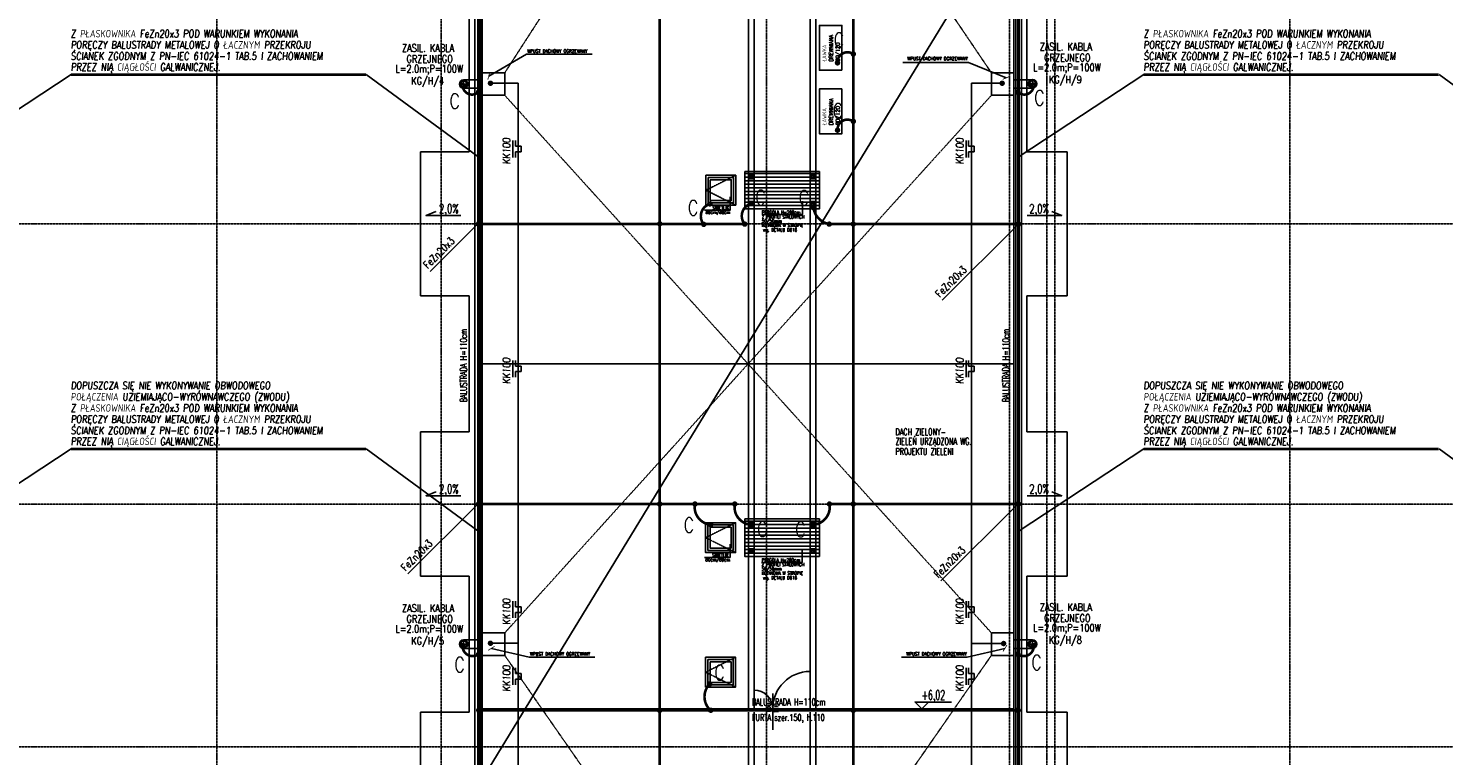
# Model space of a CAD drawing. Extents: x 3880 to 129921, y -116796 to -57711.
# Tile 25 of 110: x 12420 to 16207, y -100735 to -98788. Entities that reach past the tile are written whole.
import ezdxf
from ezdxf.enums import TextEntityAlignment as Align

# ---------------------------------------------------------------- set-up
doc = ezdxf.new("R2010")
doc.units = 0
doc.header["$LTSCALE"] = 2
for name, pattern in [('CENTER', [2, 1.25, -0.25, 0.25, -0.25]), ('DASHED', [0.75, 0.5, -0.25]), ('DASHED2', [0.375, 0.25, -0.125]), ('DIVIDE2', [0.625, 0.25, -0.125, 0, -0.125, 0, -0.125])]:
    doc.linetypes.add(name, pattern=pattern)
doc.layers.get('0').update_dxf_attribs({"color": 101, "linetype": 'CONTINUOUS'})
for name, color, linetype in [('E35', 6, 'CONTINUOUS'), ('E50', 3, 'CONTINUOUS'), ('Ele-balustrada', 114, 'CONTINUOUS'), ('Ins-wod', 152, 'CONTINUOUS'), ('Okn-opis', 51, 'CONTINUOUS'), ('Opis-rzedne', 52, 'CONTINUOUS'), ('Opis-spadki', 61, 'CONTINUOUS'), ('Os-osie glowne', 1, 'CENTER'), ('Sc-metal', 141, 'CONTINUOUS'), ('Sch-opis', 51, 'CONTINUOUS'), ('W-idok', 9, 'CONTINUOUS'), ('W-idok nad', 5, 'DASHED2'), ('Wyp-meble', 155, 'CONTINUOUS')]:
    doc.layers.add(name, color=color, linetype=linetype)
doc.styles.add('dwg_opis podstawowy', font='romans.shx', dxfattribs={"width": 0.9})
doc.styles.add('ROMANS', font='romans', dxfattribs={"width": 0.85})
doc.dimstyles.new('CHMIELNA', dxfattribs={"dimscale": 3.5, "dimtxt": 4, "dimasz": 1.5, "dimexe": 3, "dimexo": 0, "dimgap": 1, "dimtad": 1, "dimdec": 1, "dimrnd": 0.5, "dimzin": 12, "dimdsep": 46, "dimtxsty": 'ROMANS', "dimblk": 'DIMTICK', "dimcen": 0.09, "dimse1": 1, "dimse2": 1, "dimclrd": 143, "dimclrt": 53, "dimadec": 0, "dimazin": 0, "dimtfac": 1, "dimtdec": 1, "dimtix": 1, "dimtmove": 2, "dimatfit": 2, "dimldrblk": 'ARCHTICK', "dimfxl": 0, "dimtolj": 1, "dimtzin": 0, "dimarcsym": 0})

# ---------------------------------------------------------------- blocks, each defined once
blk = doc.blocks.new('_DSKJGJKLJGFH')
at = {"ltscale": 25}
blk.add_line((0, 0), (0, -62.2), dxfattribs=at)
at = {"ltscale": 25, "style": 'ROMANS', "width": 0.7}
for tag, p in [('Szer.', (-5.7, -29.2)), ('Wys.', (15.1, -30))]:
    blk.add_attdef(tag, text='', height=12, rotation=90, dxfattribs=at).set_placement(p, align=Align.CENTER)
blk = doc.blocks.new('dwg_kota arch 50')
blk.add_lwpolyline([(39.75, 9), (-9, 9), (0, 0), (9, 9)])
at = {"style": 'dwg_opis podstawowy', "width": 0.6}
blk.add_attdef('KOTA_ARCH', text='', height=12.75, dxfattribs=at).set_placement((15.375, 8.25), align=Align.BOTTOM_CENTER)
blk = doc.blocks.new('_kdjkgjksjhgkfhh')
for p, q in [((-11.2, 0), (11.2, 0)), ((0, 11.2), (0, -11.2))]:
    blk.add_line(p, q)
for radius in [11.3, 8.25]:
    blk.add_circle((0, 0), radius)
blk = doc.blocks.new('SPADKI')
at = {"ltscale": 25}
blk.add_lwpolyline([(0, 0), (0, -70), (-8, -50), (-8, -50)], dxfattribs=at)
at = {"ltscale": 25, "style": 'ROMANS', "width": 0.7}
blk.add_attdef('SP%', text='', height=18, rotation=90, dxfattribs=at).set_placement((-4.9, -24), align=Align.CENTER)
blk = doc.blocks.new('DIMTICK')
for p, q in [((-1, 0), (1, 0)), ((0, 1), (0, -1))]:
    blk.add_line(p, q)
at = {"const_width": 0.141}
blk.add_lwpolyline([(0.71, 0.71), (-0.71, -0.71)], dxfattribs=at)
blk = doc.blocks.new('A$C396C56EA')
at = {"layer": 'E35'}
for p, q in [((0, 0), (45, 0)), ((0, -6.9), (15, -6.9)), ((15, -6.9), (15, -21.9)), ((15, -21.9), (30, -21.9)), ((30, -21.9), (30, -6.9)), ((30, -6.9), (45, -6.9))]:
    blk.add_line(p, q, dxfattribs=at)

msp = doc.modelspace()

# ---------------------------------------------------------------- hatches: boundary and pattern name
at = {"layer": 'W-idok'}
h = msp.add_hatch(dxfattribs=at)
h.set_pattern_fill('ANSI31', color=256, scale=3, angle=135, style=0)
h.set_pattern_definition([(180, (-41333.156, 930.781), (-2e-15, -9.525), [])])
h.paths.add_polyline_path([(14336.673, -99171.302), (14336.673, -99271.302), (14536.391, -99271.302), (14536.391, -99171.302)])
h = msp.add_hatch(dxfattribs=at)
h.set_pattern_fill('ANSI31', color=256, scale=3, angle=135, style=0)
h.set_pattern_definition([(180, (-41333.156, 0.781), (-2e-15, -9.525), [])])
h.paths.add_polyline_path([(14336.673, -100101.302), (14336.673, -100201.302), (14536.391, -100201.302), (14536.391, -100101.302)])

# ---------------------------------------------------------------- linework, layer by layer
at = {"layer": 'E35'}
for p, q in [((20306.701, -89854.952), (3879.746, -116795.688)), ((12201.173, -99130.901), (12534.577, -98911.92)), ((13622.673, -99130.901), (13324.284, -98911.92)), ((15071.173, -99130.901), (15404.577, -98911.92)), ((16492.673, -99130.901), (16194.284, -98911.92)), ((13495.505, -99438.648), (13624.673, -99309.48)), ((13495.505, -99438.648), (13624.673, -99309.48)), ((14865.222, -99515.71), (15068.816, -99312.117)), ((14865.222, -99515.71), (15068.816, -99312.117)), ((12201.173, -100132.875), (12534.577, -99913.894)), ((13622.673, -100132.875), (13324.284, -99913.894)), ((15071.173, -100132.875), (15404.577, -99913.894)), ((16492.673, -100132.875), (16194.284, -99913.894)), ((13435.937, -100248.216), (13624.673, -100059.48)), ((13435.937, -100248.216), (13624.673, -100059.48)), ((14861.63, -100266.666), (15068.816, -100059.48)), ((14861.63, -100266.666), (15068.816, -100059.48))]:
    msp.add_line(p, q, dxfattribs=at)
at = {"layer": 'E35', "lineweight": 40}
for p, q in [((12534.577, -98911.92), (13322.946, -98911.92)), ((15404.577, -98911.92), (16192.946, -98911.92)), ((12534.577, -99913.894), (13322.946, -99913.894)), ((15404.577, -99913.894), (16192.946, -99913.894))]:
    msp.add_line(p, q, dxfattribs=at)
at = {"layer": 'E50'}
for p, q in [((13730.826, -98935.027), (13656.006, -98935.027)), ((13730.826, -98935.027), (13730.826, -101835.857)), ((14943.075, -98935.027), (14943.075, -101835.857)), ((14943.075, -98935.027), (15025.381, -98935.027)), ((13730.826, -100434.027), (13656.006, -100434.027)), ((14943.075, -100434.682), (15029.323, -100434.682))]:
    msp.add_line(p, q, dxfattribs=at)
at = {"layer": 'E50', "linetype": 'DIVIDE2', "ltscale": 70, "const_width": 7}
for points in [[(13624.673, -97811.302), (13624.673, -101561.302)], [(15068.816, -97811.302), (15068.816, -101561.302)]]:
    msp.add_lwpolyline(points, dxfattribs=at)
at = {"layer": 'E50', "const_width": 7}
for points in [[(14109.261, -97811.302), (14109.261, -101403.719)], [(14627.191, -97811.302), (14627.191, -102333.302)], [(13624.673, -99312.117), (14336.728, -99312.117)], [(14563.199, -99312.117), (15068.816, -99312.117)], [(13624.673, -100061.302), (14310.158, -100061.302)], [(14563.469, -100061.302), (15068.816, -100061.302)], [(13624.673, -100613.302), (15068.816, -100613.302)]]:
    msp.add_lwpolyline(points, dxfattribs=at)
for points in [[(14584.942, -98880.442, -0.62921088), (14626.742, -98856.92, -2.21832926)], [(13581.953, -98940.232, 0.65422817), (13624.223, -98958.702, 2.21832926)], [(15109.893, -98940.232, -0.65422817), (15067.622, -98958.702, -2.21832926)], [(14584.942, -99060.754, -0.62921088), (14626.742, -99037.231, -2.21832926)], [(14227.211, -99312.706, -0.53312622), (14243.088, -99258.37, -2.21832926)], [(14336.728, -99312.117, -0.53312622), (14352.605, -99257.781, -2.21832926)], [(14520.449, -99267.501, 0.32196482), (14562.249, -99312.156, -2.21832926)], [(14203.462, -100061.26, 0.43553266), (14245.261, -100116.525, 2.21832926)], [(14310.165, -100061.26, 0.43553266), (14351.965, -100116.525, 2.21832926)], [(14563.461, -100061.26, -0.43553266), (14521.662, -100116.525, -2.21832926)], [(13581.953, -100440.232, 0.62554956), (13624.223, -100463.485, 2.21832926)], [(15109.893, -100440.232, -0.62554956), (15067.622, -100463.485, -2.21832926)], [(14243.099, -100542.781, 0.4275143), (14245.261, -100613.34, 2.21832926)]]:
    msp.add_lwpolyline(points, format="xyb", dxfattribs=at)
for points in [[(14627.191, -98860.631, 1), (14627.191, -98853.131, 1)], [(14584.942, -98884.192, -1), (14584.942, -98876.692, -1)], [(13581.953, -98943.982, -1), (13581.953, -98936.482, -1)], [(15021.631, -98935.027, -1), (15029.131, -98935.027, -1)], [(15109.893, -98943.982, 1), (15109.893, -98936.482, 1)], [(13624.673, -98962.413, 1), (13624.673, -98954.913, 1)], [(15067.173, -98962.413, -1), (15067.173, -98954.913, -1)], [(14627.191, -99040.943, 1), (14627.191, -99033.443, 1)], [(14584.942, -99064.504, -1), (14584.942, -99057.004, -1)], [(14246.265, -99260.34, 1), (14240.412, -99255.651, 1)], [(14355.783, -99259.751, 1), (14349.93, -99255.062, 1)], [(14520.449, -99271.251, -1), (14520.449, -99263.751, -1)], [(14109.261, -99315.052, -1), (14109.261, -99307.552, -1)], [(14230.137, -99315.051, -1), (14224.284, -99310.361, -1)], [(14339.655, -99314.462, -1), (14333.802, -99309.772, -1)], [(14562.698, -99315.867, 1), (14562.698, -99308.367, 1)], [(14623.441, -99312.117, -1), (14630.941, -99312.117, -1)], [(15065.066, -99312.117, -1), (15072.566, -99312.117, -1)], [(13620.923, -100061.302, -1), (13628.423, -100061.302, -1)], [(14105.511, -100061.302, -1), (14113.011, -100061.302, -1)], [(14203.462, -100065.01, -1), (14203.462, -100057.51, -1)], [(14310.165, -100065.01, -1), (14310.165, -100057.51, -1)], [(14563.461, -100065.01, 1), (14563.461, -100057.51, 1)], [(14623.441, -100061.302, -1), (14630.941, -100061.302, -1)], [(15065.066, -100061.302, -1), (15072.566, -100061.302, -1)], [(14245.711, -100120.237, 1), (14245.711, -100112.737, 1)], [(14352.414, -100120.237, 1), (14352.414, -100112.737, 1)], [(14521.212, -100120.237, -1), (14521.212, -100112.737, -1)], [(13581.953, -100443.982, -1), (13581.953, -100436.482, -1)], [(15025.573, -100434.682, -1), (15033.073, -100434.682, -1)], [(15109.893, -100443.982, 1), (15109.893, -100436.482, 1)], [(13624.673, -100467.197, 1), (13624.673, -100459.697, 1)], [(15067.173, -100467.197, -1), (15067.173, -100459.697, -1)], [(14243.099, -100546.531, -1), (14243.099, -100539.031, -1)], [(14105.511, -100613.302, -1), (14113.011, -100613.302, -1)], [(14245.711, -100617.052, 1), (14245.711, -100609.552, 1)], [(14623.441, -100613.302, -1), (14630.941, -100613.302, -1)]]:
    msp.add_lwpolyline(points, format="xyb", close=True, dxfattribs=at)
at = {"layer": 'E50', "ltscale": 15, "const_width": 7}
for points in [[(13656.597, -98938.776, 1), (13656.415, -98931.279, 1)], [(13624.764, -99315.051, 1), (13624.582, -99307.553, 1)], [(13656.597, -100437.776, 1), (13656.415, -100430.279, 1)], [(13625.264, -100617.051, 1), (13625.082, -100609.553, 1)], [(15067.764, -100617.051, 1), (15067.582, -100609.553, 1)]]:
    msp.add_lwpolyline(points, format="xyb", close=True, dxfattribs=at)
at = {"layer": 'Ele-balustrada'}
for points in [[(12197.173, -101563.302), (13626.673, -101563.302), (13626.673, -97836.302)], [(12201.173, -101559.302), (13622.673, -101559.302), (13622.673, -97836.302)], [(15067.173, -101563.302), (15067.173, -97836.302)], [(15071.173, -101559.302), (15071.173, -97836.302)], [(14511.673, -100609.302), (14511.673, -100509.302)], [(14361.673, -100609.302), (14361.673, -100559.302)], [(14411.673, -100665.229), (14411.673, -100568.397)], [(13636.515, -100609.302), (15054.83, -100609.302)], [(13636.515, -100613.302), (15054.83, -100613.302)]]:
    msp.add_lwpolyline(points, dxfattribs=at)
for centre, radius, start, end in [((14511.673, -100609.302), 100, 90, 180), ((14361.673, -100609.302), 50, 0, 90)]:
    msp.add_arc(centre, radius, start, end, dxfattribs=at)
at = {"layer": 'Os-osie glowne'}
for points in [[(12924.673, -102606.302), (12924.673, -96629.302)], [(13524.673, -102606.302), (13524.673, -96629.302)], [(13624.673, -102606.302), (13624.673, -96629.302)], [(14394.673, -102606.302), (14394.673, -96629.302)], [(15044.673, -102606.302), (15044.673, -96629.302)], [(15144.673, -102606.302), (15144.673, -96629.302)], [(15166.673, -102606.302), (15166.673, -96629.302)], [(15794.673, -102606.302), (15794.673, -96629.302)], [(6322.673, -99311.302), (18589.673, -99311.302)], [(6322.673, -100061.302), (18589.673, -100061.302)], [(6322.673, -100711.302), (18589.673, -100711.302)]]:
    msp.add_lwpolyline(points, dxfattribs=at)
at = {"layer": 'Sc-metal'}
for points in [[(14349.173, -99181.302), (14349.173, -99191.302), (14359.173, -99191.302), (14359.173, -99181.302)], [(14523.891, -99181.302), (14523.891, -99191.302), (14513.891, -99191.302), (14513.891, -99181.302)], [(14349.173, -99261.302), (14349.173, -99251.302), (14359.173, -99251.302), (14359.173, -99261.302)], [(14523.891, -99261.302), (14523.891, -99251.302), (14513.891, -99251.302), (14513.891, -99261.302)], [(14349.173, -100111.302), (14349.173, -100121.302), (14359.173, -100121.302), (14359.173, -100111.302)], [(14523.891, -100111.302), (14523.891, -100121.302), (14513.891, -100121.302), (14513.891, -100111.302)], [(14349.173, -100191.302), (14349.173, -100181.302), (14359.173, -100181.302), (14359.173, -100191.302)], [(14523.891, -100191.302), (14523.891, -100181.302), (14513.891, -100181.302), (14513.891, -100191.302)]]:
    msp.add_lwpolyline(points, close=True, dxfattribs=at)
for points in [[(14349.173, -99181.302), (14359.173, -99191.302)], [(14359.173, -99181.302), (14349.173, -99191.302)], [(14523.891, -99181.302), (14513.891, -99191.302)], [(14513.891, -99181.302), (14523.891, -99191.302)], [(14349.173, -99261.302), (14359.173, -99251.302)], [(14359.173, -99261.302), (14349.173, -99251.302)], [(14523.891, -99261.302), (14513.891, -99251.302)], [(14513.891, -99261.302), (14523.891, -99251.302)], [(14349.173, -100111.302), (14359.173, -100121.302)], [(14359.173, -100111.302), (14349.173, -100121.302)], [(14523.891, -100111.302), (14513.891, -100121.302)], [(14513.891, -100111.302), (14523.891, -100121.302)], [(14349.173, -100191.302), (14359.173, -100181.302)], [(14359.173, -100191.302), (14349.173, -100181.302)], [(14523.891, -100191.302), (14513.891, -100181.302)], [(14513.891, -100191.302), (14523.891, -100181.302)]]:
    msp.add_lwpolyline(points, dxfattribs=at)
at = {"layer": 'Sch-opis'}
for points in [[(14229.377, -99274.378), (14298.114, -99274.378), (14298.114, -99238.736)], [(14382.142, -99286.683), (14491.114, -99286.683), (14491.114, -99251.04)], [(14228.877, -100204.378), (14297.614, -100204.378), (14297.614, -100168.736)], [(14381.642, -100217.464), (14490.614, -100217.464), (14490.614, -100181.822)]]:
    msp.add_lwpolyline(points, dxfattribs=at)
at = {"layer": 'W-idok'}
for p, q in [((13614.673, -97836.302), (13614.673, -101551.302)), ((13629.673, -97836.302), (13629.673, -101566.302)), ((13634.673, -97836.302), (13634.673, -101571.302)), ((15056.673, -101571.302), (15056.673, -97836.302)), ((15061.673, -101566.302), (15061.673, -97836.302)), ((15076.673, -101551.302), (15076.673, -97836.302)), ((13599.673, -98754.302), (13599.673, -99118.302)), ((15091.673, -99118.302), (15091.673, -98754.302)), ((13477.173, -99118.302), (13469.673, -99118.302)), ((13469.673, -99118.302), (13469.673, -99504.302)), ((13599.673, -99118.302), (13477.173, -99118.302)), ((15199.673, -99118.302), (15091.673, -99118.302)), ((15199.673, -99504.302), (15199.673, -99118.302)), ((13469.673, -99504.302), (13599.673, -99504.302)), ((13599.673, -99504.302), (13599.673, -99868.302)), ((15091.673, -99868.302), (15091.673, -99504.302)), ((15091.673, -99504.302), (15199.673, -99504.302)), ((13599.673, -99868.302), (13469.673, -99868.302)), ((13469.673, -99868.302), (13469.673, -100254.302)), ((15199.673, -99868.302), (15091.673, -99868.302)), ((15199.673, -100254.302), (15199.673, -99868.302)), ((13469.673, -100254.302), (13599.673, -100254.302)), ((13599.673, -100254.302), (13599.673, -100618.302)), ((15091.673, -100618.302), (15091.673, -100254.302)), ((15091.673, -100254.302), (15199.673, -100254.302)), ((13599.673, -100618.302), (13469.673, -100618.302)), ((13469.673, -100618.302), (13469.673, -101004.302)), ((15199.673, -100618.302), (15091.673, -100618.302)), ((15199.673, -101004.302), (15199.673, -100618.302))]:
    msp.add_line(p, q, dxfattribs=at)
for points in [[(14526.673, -97836.302), (14526.673, -98913.444)], [(14511.673, -97838.802), (14511.673, -100609.302)], [(14346.673, -98205.302), (14346.673, -98833.758)], [(14361.673, -98190.302), (14361.673, -100609.302)], [(14346.673, -98833.758), (14346.673, -100609.302)], [(13584.673, -98926.052), (13634.673, -98926.052)], [(14526.673, -98913.444), (14526.673, -100609.302)], [(15106.673, -98926.052), (15056.673, -98926.052)], [(13584.673, -98948.552), (13634.673, -98948.552)], [(15106.673, -98948.552), (15056.673, -98948.552)], [(14336.673, -99171.302), (14336.673, -99271.302), (14536.391, -99271.302), (14536.391, -99171.302), (14336.673, -99171.302)], [(14336.673, -100101.302), (14336.673, -100201.302), (14536.391, -100201.302), (14536.391, -100101.302), (14336.673, -100101.302)], [(13584.673, -100425.052), (13634.673, -100425.052)], [(13584.673, -100447.552), (13634.673, -100447.552)], [(15106.673, -100425.052), (15056.673, -100425.052)], [(15106.673, -100447.552), (15056.673, -100447.552)], [(14346.673, -100618.302), (14346.673, -101403.302)], [(14361.673, -100618.302), (14361.673, -101571.302)], [(14511.673, -100618.302), (14511.673, -101571.302)], [(14526.673, -100618.302), (14526.673, -101403.302)]]:
    msp.add_lwpolyline(points, dxfattribs=at)
at = {"layer": 'W-idok', "linetype": 'DASHED'}
for points in [[(13694.673, -98907.302), (14157.673, -98190.302)], [(14996.673, -98907.302), (14511.673, -98190.302)], [(14345.673, -99686.302), (13694.673, -98967.302)], [(14996.673, -98967.302), (14345.673, -99686.302)], [(13634.673, -99686.302), (15056.673, -99686.302)], [(13694.673, -100406.302), (14345.673, -99686.302)], [(14345.673, -99686.302), (14996.673, -100406.302)], [(14345.673, -101403.302), (13694.673, -100466.302)], [(14996.673, -100466.302), (14345.673, -101403.302)]]:
    msp.add_lwpolyline(points, dxfattribs=at)
at = {"layer": 'W-idok'}
for points in [[(13634.673, -98907.302), (13694.673, -98907.302), (13694.673, -98967.302), (13634.673, -98967.302)], [(15056.673, -98907.302), (14996.673, -98907.302), (14996.673, -98967.302), (15056.673, -98967.302)], [(14232.673, -99181.302), (14312.673, -99181.302), (14312.673, -99261.302), (14232.673, -99261.302)], [(14238.673, -99187.302), (14306.673, -99187.302), (14306.673, -99255.302), (14238.673, -99255.302)], [(14244.673, -99193.302), (14300.673, -99193.302), (14300.673, -99249.302), (14244.673, -99249.302)], [(14232.173, -100111.302), (14312.173, -100111.302), (14312.173, -100191.302), (14232.173, -100191.302)], [(14238.173, -100117.302), (14306.173, -100117.302), (14306.173, -100185.302), (14238.173, -100185.302)], [(14244.173, -100123.302), (14300.173, -100123.302), (14300.173, -100179.302), (14244.173, -100179.302)], [(13634.673, -100406.302), (13694.673, -100406.302), (13694.673, -100466.302), (13634.673, -100466.302)], [(15056.673, -100406.302), (14996.673, -100406.302), (14996.673, -100466.302), (15056.673, -100466.302)], [(14232.173, -100471.302), (14312.173, -100471.302), (14312.173, -100551.302), (14232.173, -100551.302)], [(14238.173, -100477.302), (14306.173, -100477.302), (14306.173, -100545.302), (14238.173, -100545.302)], [(14244.173, -100483.302), (14300.173, -100483.302), (14300.173, -100539.302), (14244.173, -100539.302)]]:
    msp.add_lwpolyline(points, close=True, dxfattribs=at)
at = {"layer": 'W-idok nad'}
for points in [[(14312.673, -99181.302), (14232.673, -99221.302), (14312.673, -99261.302)], [(14312.173, -100111.302), (14232.173, -100151.302), (14312.173, -100191.302)], [(14312.173, -100471.302), (14232.173, -100511.302), (14312.173, -100551.302)]]:
    msp.add_lwpolyline(points, dxfattribs=at)
at = {"layer": 'Wyp-meble'}
for points in [[(14596.673, -98900.172), (14536.673, -98900.172), (14536.673, -98780.172), (14596.673, -98780.172)], [(14596.673, -98950.172), (14536.673, -98950.172), (14536.673, -99070.172), (14596.673, -99070.172)]]:
    msp.add_lwpolyline(points, close=True, dxfattribs=at)

# ---------------------------------------------------------------- block references
at = {"layer": 'E35', "xscale": -1, "rotation": 90}
for p in [(13716.469, -99088.597), (14928.717, -99088.597), (13716.469, -99676.89), (14928.717, -99676.89), (13716.469, -100321.287), (14928.717, -100321.287), (13716.469, -100500.099), (14928.717, -100500.099)]:
    msp.add_blockref('A$C396C56EA', p, dxfattribs=at)
at = {"layer": 'Ins-wod'}
for p in [(13584.673, -98937.302), (15106.673, -98936.302), (13584.673, -100436.302), (15106.673, -100436.302)]:
    msp.add_blockref('_kdjkgjksjhgkfhh', p, dxfattribs=at)
at = {"layer": 'Okn-opis'}
msp.add_blockref('_DSKJGJKLJGFH', (14411.673, -100578.206), dxfattribs=at).add_auto_attribs({'Szer.': '150', 'Wys.': '110'})
at = {"layer": 'Opis-rzedne', "xscale": 2, "yscale": 2, "zscale": 2}
msp.add_blockref('dwg_kota arch 50', (14810.635, -100609.302), dxfattribs=at).add_auto_attribs({'KOTA_ARCH': '+6,02'})
at = {"layer": 'Opis-spadki', "xscale": 1.320808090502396, "yscale": 1.320808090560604, "zscale": 1.320808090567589, "rotation": 270}
for p in [(13576.855, -99289.208), (13576.855, -100039.208)]:
    msp.add_blockref('SPADKI', p, dxfattribs=at).add_auto_attribs({'SP%': '2,0%'})
at = {"layer": 'Opis-spadki'}
ref = msp.add_blockref('SPADKI', (15092.49, -99289.208), dxfattribs=dict(at, xscale=-1.320808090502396, yscale=1.320808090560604, zscale=1.320808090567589, rotation=90))
ref.add_attrib('SP%', '2,0%', dxfattribs={"layer": '0', "ltscale": 25, "height": 23.7745, "style": 'ROMANS', "width": 0.7}).set_placement((15124.253, -99282.741), align=Align.CENTER)
ref = msp.add_blockref('SPADKI', (15092.49, -100039.208), dxfattribs=dict(at, xscale=-1.320808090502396, yscale=1.320808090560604, zscale=1.320808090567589, rotation=90))
ref.add_attrib('SP%', '2,0%', dxfattribs={"layer": '0', "ltscale": 25, "height": 23.7745, "style": 'ROMANS', "width": 0.7}).set_placement((15124.253, -100032.741), align=Align.CENTER)

# ---------------------------------------------------------------- texts
at = {"layer": 'E35', "lineweight": 40, "style": 'ROMANS', "oblique": 5, "width": 0.8}
for s, p in [('Z PŁASKOWNIKA FeZn20x3 POD WARUNKIEM WYKONANIA', (12533.721, -98812.315)), ('PORĘCZY BALUSTRADY METALOWEJ O ŁACZNYM PRZEKROJU', (12533.721, -98842.315)), ('Z PŁASKOWNIKA FeZn20x3 POD WARUNKIEM WYKONANIA', (15403.721, -98812.315)), ('PORĘCZY BALUSTRADY METALOWEJ O ŁACZNYM PRZEKROJU', (15403.721, -98842.315)), ('ŚCIANEK ZGODNYM Z PN-IEC 61024-1 TAB.5 I ZACHOWANIEM', (12533.721, -98872.315)), ('ŚCIANEK ZGODNYM Z PN-IEC 61024-1 TAB.5 I ZACHOWANIEM', (15403.721, -98872.315)), ('PRZEZ NIĄ CIĄGŁOŚCI GALWANICZNEJ.', (12533.721, -98901.656)), ('PRZEZ NIĄ CIĄGŁOŚCI GALWANICZNEJ.', (15403.721, -98901.656)), ('DOPUSZCZA SIĘ NIE WYKONYWANIE OBWODOWEGO', (12533.721, -99754.289)), ('POŁĄCZENIA UZIEMIAJĄCO-WYRÓWNAWCZEGO (ZWODU)', (12533.721, -99784.289)), ('DOPUSZCZA SIĘ NIE WYKONYWANIE OBWODOWEGO', (15403.721, -99754.289)), ('POŁĄCZENIA UZIEMIAJĄCO-WYRÓWNAWCZEGO (ZWODU)', (15403.721, -99784.289)), ('Z PŁASKOWNIKA FeZn20x3 POD WARUNKIEM WYKONANIA', (12533.721, -99814.289)), ('Z PŁASKOWNIKA FeZn20x3 POD WARUNKIEM WYKONANIA', (15403.721, -99814.289)), ('PORĘCZY BALUSTRADY METALOWEJ O ŁACZNYM PRZEKROJU', (12533.721, -99844.289)), ('PORĘCZY BALUSTRADY METALOWEJ O ŁACZNYM PRZEKROJU', (15403.721, -99844.289)), ('ŚCIANEK ZGODNYM Z PN-IEC 61024-1 TAB.5 I ZACHOWANIEM', (12533.721, -99874.289)), ('PRZEZ NIĄ CIĄGŁOŚCI GALWANICZNEJ.', (12533.721, -99903.63)), ('ŚCIANEK ZGODNYM Z PN-IEC 61024-1 TAB.5 I ZACHOWANIEM', (15403.721, -99874.289)), ('PRZEZ NIĄ CIĄGŁOŚCI GALWANICZNEJ.', (15403.721, -99903.63))]:
    msp.add_text(s, height=20, rotation=360, dxfattribs=at).set_placement(p)
at = {"layer": 'E35', "style": 'ROMANS', "width": 0.8}
for s, p in [('ZASIL. KABLA ', (13495.171, -98840.82)), ('GRZEJNEGO', (13493.96, -98870.01)), ('ZASIL. KABLA ', (15201.068, -98837.278)), ('GRZEJNEGO', (15199.856, -98866.468)), ('L=2.0m;P=100W', (13492.748, -98899.199)), ('L=2.0m;P=100W', (15198.644, -98895.658)), ('KG/H/4', (13488.592, -98930.047)), ('KG/H/9', (15194.489, -98926.505)), ('ZASIL. KABLA ', (13495.171, -100339.82)), ('ZASIL. KABLA ', (15201.068, -100337.278)), ('GRZEJNEGO', (13493.96, -100369.01)), ('GRZEJNEGO', (15199.856, -100366.468)), ('L=2.0m;P=100W', (13492.748, -100398.199)), ('L=2.0m;P=100W', (15198.644, -100395.658)), ('KG/H/5', (13488.592, -100429.047)), ('KG/H/8', (15194.489, -100426.505))]:
    msp.add_text(s, height=20, rotation=0, dxfattribs=at).set_placement(p, align=Align.MIDDLE)
at = {"layer": 'E35', "style": 'ROMANS', "oblique": 5, "width": 0.8}
for p in [(13709.606, -99151.552), (14921.854, -99151.552), (13709.606, -99739.845), (14921.854, -99739.845), (13709.606, -100384.242), (14921.854, -100384.242), (13709.606, -100563.054), (14921.854, -100563.054)]:
    msp.add_text('KK100', height=20, rotation=90, dxfattribs=at).set_placement(p)
at = {"layer": 'E35', "style": 'ROMANS', "width": 0.8}
for p in [(13488.854, -99432.88), (13488.854, -99432.88), (14858.572, -99509.943), (14858.572, -99509.943), (13429.286, -100242.448), (13429.286, -100242.448), (14854.979, -100260.898), (14854.979, -100260.898)]:
    msp.add_text('FeZn20x3', height=20, rotation=45, dxfattribs=at).set_placement(p)
at = {"layer": 'E50', "ltscale": 50, "style": 'ROMANS', "width": 0.8}
for p in [(14574.124, -98839.717), (13546.469, -99002.965), (15110.696, -98994.191), (14571.771, -99028.899), (14364.677, -99261.012), (14480.631, -99261.952), (14184.143, -99288.614), (14173.164, -100137.708), (14369.03, -100148.432), (14471.392, -100149.326), (13559.722, -100511.252), (15103.047, -100505.613), (14254.922, -100532.636)]:
    msp.add_text('C', height=40, dxfattribs=at).set_placement(p)
at = {"layer": 'Sch-opis', "style": 'ROMANS', "width": 0.7}
for s, height, p in [('80cm/80cm', 9, (14232.235, -99284.849)), ('ŚWIETLIK ', 9, (14250.257, -99272.613)), ('50/50mm', 9, (14382.362, -99308.306)), ('Z PROFILI STALOWYCH', 9, (14382.362, -99297.153)), ('KOTWIONA W STROPIE', 9, (14382.362, -99319.807)), ('PERGOLA H=200cm ', 9, (14382.385, -99284.918)), ('wg. DETALU D616', 9, (14385.362, -99332.048)), ('ZIELEŃ URZĄDZONA WG.', 18, (14739.921, -99902.52)), ('DACH ZIELONY- ', 18, (14739.921, -99877.217)), ('PROJEKTU ZIELENI', 18, (14739.921, -99929.456)), ('80cm/80cm', 9, (14231.735, -100214.849)), ('ŚWIETLIK ', 9, (14249.757, -100202.613)), ('Z PROFILI STALOWYCH', 9, (14381.862, -100227.935)), ('PERGOLA H=200cm ', 9, (14381.885, -100215.699)), ('50/50mm', 9, (14381.862, -100239.087)), ('KOTWIONA W STROPIE', 9, (14381.862, -100250.588)), ('wg. DETALU D616', 9, (14385.362, -100263.048)), ('BALUSTRADA H=110cm', 18, (14355.846, -100600.2)), ('FURTA szer.150, h.110', 18, (14355.846, -100641.766))]:
    msp.add_text(s, height=height, dxfattribs=at).set_placement(p)
for p in [(13593.491, -99788.541), (15044.196, -99788.541)]:
    msp.add_text('BALUSTRADA H=110cm', height=18, rotation=90, dxfattribs=at).set_placement(p)
at = {"layer": 'Sch-opis', "char_height": 10.8, "width": 96.59286, "attachment_point": 1, "rotation": 90, "style": 'ROMANS'}
for insert in [(14544.293, -98877.082), (14544.293, -99047.082)]:
    msp.add_mtext('ŁAWKA DREWNIANA\\P60/120', dxfattribs=dict(at, insert=insert))
at = {"layer": 'Sch-opis', "char_height": 9, "width": 203.76147, "style": 'ROMANS'}
for insert, attachment_point in [((13754.796, -98844.409), 1), ((14932.904, -98864.607), 3), ((13761.787, -100458.108), 1), ((14930.018, -100458.108), 3)]:
    msp.add_mtext('WPUST DACHOWY OGRZEWANY', dxfattribs=dict(at, insert=insert, attachment_point=attachment_point))

# ---------------------------------------------------------------- leaders
at = {"layer": 'Sch-opis'}
for points in [[(13651.99, -98916.09), (13752.789, -98857.476), (13928.371, -98857.476)], [(15035.71, -98920.87), (14934.911, -98879.106), (14759.33, -98879.106)], [(13658.98, -100447.552), (13759.78, -100471.175), (13935.361, -100471.175)], [(15032.825, -100447.552), (14932.026, -100471.175), (14756.444, -100471.175)]]:
    msp.add_leader(points, dimstyle='CHMIELNA', override={"dimasz": 4, "dimgap": 1, "dimtad": 0}, dxfattribs=at)

doc.saveas('drawing.dxf')
